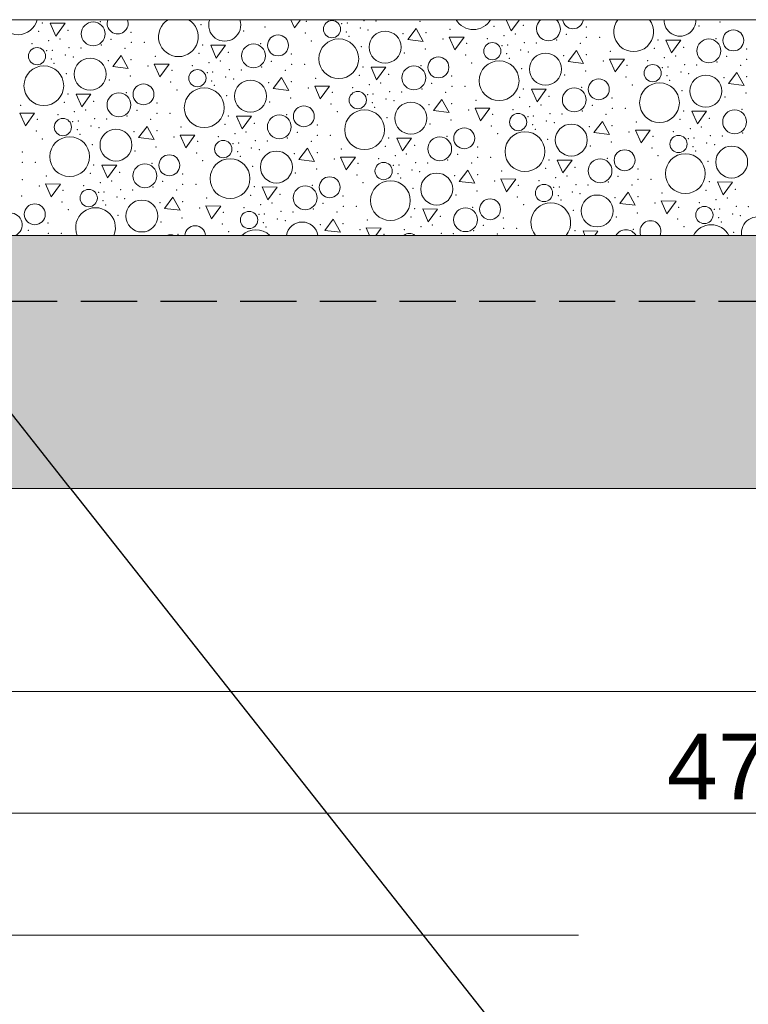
# Model space of a CAD drawing. Header units: millimetres. Extents: x -12989 to 381814, y -50461 to 30884.
# Tile 75 of 111: x 374370 to 375924, y -48361 to -46261. Entities that reach past the tile are written whole.
import ezdxf

# ---------------------------------------------------------------- set-up
doc = ezdxf.new("R2010")
doc.units = ezdxf.units.MM
doc.header["$MEASUREMENT"] = 0
doc.linetypes.add('Krawędzie ukryte', pattern=[170, 120, -50])
doc.linetypes.add('Wipeout_Contour', pattern=[1000, 0, -1000])
for name, color, linetype, lineweight in [('0_Nr_pióra__21', 7, 'Continuous', 25), ('A__STROPY_Nr_pióra__49', 7, 'Continuous', 15), ('A__STROPY_Nr_pióra__69', 7, 'Continuous', 13), ('Nowe_A_OZN_ODNOSNIKI_Nr_pióra__6', 7, 'Continuous', 13), ('Nowe_A_OZN_ODNOSNIKI_Nr_pióra__85', 7, 'Continuous', 13), ('Nowe_A_WYM_Nr_pióra__1', 7, 'Continuous', 13), ('Nowe_A_WYM_Nr_pióra__45', 7, 'Continuous', 15), ('Nowe_A_WYM_Nr_pióra__85', 7, 'Continuous', 13)]:
    doc.layers.add(name, color=color, linetype=linetype, lineweight=lineweight)
doc.layers.add('A__STROPY', color=7, linetype='Continuous')
doc.layers.add('Nowe_A_WYM', color=7, linetype='Continuous')
doc.layers.add('A__STROPY_Nr_pióra__173', color=7, linetype='Continuous', lineweight=5, true_color=0x6a6a6a)
doc.layers.add('A__STROPY_Nr_pióra__178', color=7, linetype='Continuous', lineweight=5, true_color=0x6a6a6a)
doc.styles.add('STYL_AUTOMATYCZNY_4', font='arial.ttf')
doc.dimstyles.new('STYL_AUTOMATYCZNY__1', dxfattribs={"dimtxt": 139.999998, "dimasz": 57, "dimexe": 0.18, "dimexo": 0.0625, "dimgap": 0, "dimtad": 1, "dimtih": 1, "dimtoh": 1, "dimdec": 0, "dimlfac": 0.1, "dimzin": 0, "dimdsep": 46, "dimtxsty": 'STYL_AUTOMATYCZNY_4', "dimblk": 'ARROWHEAD_6', "dimblk1": 'ARROWHEAD_6', "dimblk2": 'ARROWHEAD_6', "dimcen": 0.09, "dimse1": 1, "dimse2": 1, "dimclrd": 7, "dimclre": 7, "dimclrt": 7, "dimadec": 0, "dimazin": 0, "dimtfac": 1, "dimtdec": 4, "dimtmove": 0, "dimatfit": 3, "dimfxl": 0, "dimtolj": 1, "dimtzin": 0, "dimarcsym": 0})
doc.dimstyles.new('STYL_AUTOMATYCZNY__2', dxfattribs={"dimtxt": 139.999998, "dimasz": 57, "dimexe": 0.18, "dimexo": 0.0625, "dimgap": 0, "dimtad": 1, "dimdec": 0, "dimlfac": 0.1, "dimzin": 0, "dimdsep": 46, "dimtxsty": 'STYL_AUTOMATYCZNY_4', "dimblk": 'ARROWHEAD_6', "dimblk1": 'ARROWHEAD_6', "dimblk2": 'ARROWHEAD_6', "dimcen": 0.09, "dimse1": 1, "dimse2": 1, "dimclrd": 7, "dimclre": 7, "dimclrt": 7, "dimadec": 0, "dimazin": 0, "dimtfac": 1, "dimtdec": 4, "dimtmove": 0, "dimatfit": 3, "dimfxl": 0, "dimtolj": 1, "dimtzin": 0, "dimarcsym": 0})
doc.dimstyles.new('STYL_AUTOMATYCZNY__3', dxfattribs={"dimtxt": 0.18, "dimasz": 91.2, "dimexe": 0.18, "dimexo": 0.0625, "dimgap": 0, "dimtad": 0, "dimtih": 1, "dimtoh": 1, "dimdec": 4, "dimzin": 0, "dimdsep": 46, "dimcen": 0.09, "dimadec": 0, "dimazin": 0, "dimtfac": 1, "dimtdec": 4, "dimtmove": 0, "dimatfit": 3, "dimldrblk": 'ARROWHEAD_5', "dimfxl": 0, "dimtolj": 1, "dimtzin": 0, "dimarcsym": 0})

# ---------------------------------------------------------------- blocks, each defined once
blk = doc.blocks.new('*X105', base_point=(363535.4, -45960.6))
at = {"layer": 'A__STROPY_Nr_pióra__178', "color": 251, "linetype": 'Continuous', "lineweight": 5, "true_color": 0x6a6a6a}
for p, q in [((374948.5, -46260.6), (374956.2, -46278.3)), ((374956.2, -46278.3), (374969, -46260.6)), ((375407.8, -46260.6), (375418.3, -46284.7)), ((375418.3, -46284.7), (375435.8, -46260.6)), ((374435.5, -46268), (374447.4, -46295.4)), ((374467.1, -46268.3), (374435.5, -46268)), ((374447.4, -46295.4), (374467.1, -46268.3)), ((375215.7, -46279.2), (375197.6, -46303)), ((375230.8, -46307), (375215.7, -46279.2)), ((375197.6, -46303), (375230.8, -46307)), ((375286.2, -46297.7), (375298.2, -46325.2)), ((375317.8, -46298), (375286.2, -46297.7)), ((375298.2, -46325.2), (375317.8, -46298)), ((375748.4, -46304.2), (375760.3, -46331.6)), ((375780, -46304.5), (375748.4, -46304.2)), ((375760.3, -46331.6), (375780, -46304.5)), ((374777.5, -46314.9), (374789.4, -46342.3)), ((374809.1, -46315.2), (374777.5, -46314.9)), ((374789.4, -46342.3), (374809.1, -46315.2)), ((374586.8, -46336.8), (374568.6, -46360.6)), ((374601.9, -46364.5), (374586.8, -46336.8)), ((375557.7, -46326.1), (375539.5, -46349.9)), ((375572.8, -46353.8), (375557.7, -46326.1)), ((375628.2, -46344.6), (375640.2, -46372)), ((375659.8, -46344.9), (375628.2, -46344.6)), ((375640.2, -46372), (375659.8, -46344.9)), ((374568.6, -46360.6), (374601.9, -46364.5)), ((374657.3, -46355.3), (374669.3, -46382.8)), ((374688.9, -46355.6), (374657.3, -46355.3)), ((374669.3, -46382.8), (374688.9, -46355.6)), ((375119.5, -46361.7), (375131.4, -46389.2)), ((375151.1, -46362), (375119.5, -46361.7)), ((375131.4, -46389.2), (375151.1, -46362)), ((375539.5, -46349.9), (375572.8, -46353.8)), ((374928.8, -46383.7), (374910.6, -46407.5)), ((374943.9, -46411.4), (374928.8, -46383.7)), ((375899.7, -46372.9), (375881.5, -46396.8)), ((375914.8, -46400.7), (375899.7, -46372.9)), ((374910.6, -46407.5), (374943.9, -46411.4)), ((374999.3, -46402.2), (375011.2, -46429.6)), ((375030.9, -46402.5), (374999.3, -46402.2)), ((375011.2, -46429.6), (375030.9, -46402.5)), ((375461.4, -46408.6), (375473.4, -46436)), ((375493.1, -46408.9), (375461.4, -46408.6)), ((375473.4, -46436), (375493.1, -46408.9)), ((375881.5, -46396.8), (375914.8, -46400.7)), ((374490.5, -46419.3), (374502.5, -46446.7)), ((374522.2, -46419.6), (374490.5, -46419.3)), ((374502.5, -46446.7), (374522.2, -46419.6)), ((375270.7, -46430.5), (375252.6, -46454.3)), ((375285.9, -46458.3), (375270.7, -46430.5)), ((375341.3, -46449), (375353.2, -46476.5)), ((375372.9, -46449.3), (375341.3, -46449)), ((375353.2, -46476.5), (375372.9, -46449.3)), ((374370.4, -46459.7), (374382.3, -46487.2)), ((374402, -46460.1), (374370.4, -46459.7)), ((374382.3, -46487.2), (374402, -46460.1)), ((374832.5, -46466.2), (374844.5, -46493.6)), ((374864.2, -46466.5), (374832.5, -46466.2)), ((374844.5, -46493.6), (374864.2, -46466.5)), ((375252.6, -46454.3), (375285.9, -46458.3)), ((375803.4, -46455.4), (375815.4, -46482.9)), ((375835.1, -46455.7), (375803.4, -46455.4)), ((375815.4, -46482.9), (375835.1, -46455.7)), ((374641.8, -46488.1), (374623.7, -46511.9)), ((374657, -46515.8), (374641.8, -46488.1)), ((375612.7, -46477.4), (375594.6, -46501.2)), ((375627.9, -46505.1), (375612.7, -46477.4)), ((374623.7, -46511.9), (374657, -46515.8)), ((374712.4, -46506.6), (374724.3, -46534)), ((374744, -46506.9), (374712.4, -46506.6)), ((374724.3, -46534), (374744, -46506.9)), ((375174.5, -46513), (375186.5, -46540.5)), ((375206.1, -46513.3), (375174.5, -46513)), ((375186.5, -46540.5), (375206.1, -46513.3)), ((375594.6, -46501.2), (375627.9, -46505.1)), ((375683.3, -46495.9), (375695.2, -46523.3)), ((375714.9, -46496.2), (375683.3, -46495.9)), ((375695.2, -46523.3), (375714.9, -46496.2)), ((374983.8, -46534.9), (374965.7, -46558.8)), ((374999, -46562.7), (374983.8, -46534.9)), ((375054.4, -46553.5), (375066.3, -46580.9)), ((375086, -46553.8), (375054.4, -46553.5)), ((375066.3, -46580.9), (375086, -46553.8)), ((374545.6, -46570.6), (374557.6, -46598)), ((374577.2, -46570.9), (374545.6, -46570.6)), ((374557.6, -46598), (374577.2, -46570.9)), ((374965.7, -46558.8), (374999, -46562.7)), ((375516.5, -46559.9), (375528.5, -46587.3)), ((375548.1, -46560.2), (375516.5, -46559.9)), ((375528.5, -46587.3), (375548.1, -46560.2)), ((375325.8, -46581.8), (375307.7, -46605.6)), ((375341, -46609.6), (375325.8, -46581.8)), ((374425.5, -46611), (374437.4, -46638.5)), ((374457.1, -46611.3), (374425.5, -46611)), ((374437.4, -46638.5), (374457.1, -46611.3)), ((374887.6, -46617.4), (374899.5, -46644.9)), ((374919.2, -46617.8), (374887.6, -46617.4)), ((374899.5, -46644.9), (374919.2, -46617.8)), ((375307.7, -46605.6), (375341, -46609.6)), ((375396.4, -46600.3), (375408.3, -46627.8)), ((375428, -46600.6), (375396.4, -46600.3)), ((375408.3, -46627.8), (375428, -46600.6)), ((375858.5, -46606.7), (375870.4, -46634.2)), ((375890.1, -46607), (375858.5, -46606.7)), ((375870.4, -46634.2), (375890.1, -46607)), ((374696.9, -46639.4), (374678.8, -46663.2)), ((374712.1, -46667.1), (374696.9, -46639.4)), ((375667.8, -46628.7), (375649.7, -46652.5)), ((375683, -46656.4), (375667.8, -46628.7)), ((374767.4, -46657.9), (374779.4, -46685.3)), ((374799.1, -46658.2), (374767.4, -46657.9)), ((374779.4, -46685.3), (374799.1, -46658.2)), ((375649.7, -46652.5), (375683, -46656.4)), ((375738.3, -46647.2), (375750.3, -46674.6)), ((375770, -46647.5), (375738.3, -46647.2)), ((375750.3, -46674.6), (375770, -46647.5)), ((374678.8, -46663.2), (374712.1, -46667.1)), ((375229.6, -46664.3), (375241.5, -46691.7)), ((375261.2, -46664.6), (375229.6, -46664.3)), ((375241.5, -46691.7), (375261.2, -46664.6)), ((375038.9, -46686.2), (375020.8, -46710)), ((375054, -46714), (375038.9, -46686.2)), ((375020.8, -46710), (375054, -46714)), ((375109.4, -46704.8), (375116.3, -46720.6)), ((375141.1, -46705.1), (375109.4, -46704.8)), ((375129.8, -46720.6), (375141.1, -46705.1)), ((375571.6, -46711.2), (375575.7, -46720.6)), ((375603.2, -46711.5), (375571.6, -46711.2)), ((375596.6, -46720.6), (375603.2, -46711.5))]:
    blk.add_line(p, q, dxfattribs=at)
for centre, radius in [((375036.2, -46280.8), 18.4), ((374526.9, -46290.9), 25.4), ((375892, -46304.7), 22.3), ((374921.1, -46315.4), 22.3), ((375050.7, -46343.9), 42.4), ((375149.4, -46319.2), 34.1), ((375839.8, -46327.1), 25.4), ((374407.2, -46338.4), 18.4), ((374868.9, -46337.8), 25.4), ((375378.1, -46327.7), 18.4), ((374520.5, -46376.8), 34.1), ((375263.1, -46362.3), 22.3), ((375491.4, -46366), 34.1), ((374421.7, -46401.4), 42.4), ((374749.2, -46385.3), 18.4), ((375210.8, -46384.7), 25.4), ((375392.6, -46390.7), 42.4), ((375720.1, -46374.6), 18.4), ((375605.1, -46409.1), 22.3), ((375833.4, -46412.9), 34.1), ((374634.2, -46419.8), 22.3), ((374763.7, -46448.3), 42.4), ((374862.5, -46423.6), 34.1), ((375552.8, -46431.5), 25.4), ((375734.6, -46437.6), 42.4), ((374581.9, -46442.2), 25.4), ((375091.2, -46432.1), 18.4), ((374976.2, -46466.7), 22.3), ((375204.5, -46470.5), 34.1), ((374462.3, -46489.7), 18.4), ((374923.9, -46489.1), 25.4), ((375105.7, -46495.2), 42.4), ((375433.2, -46479), 18.4), ((375894.8, -46478.4), 25.4), ((374575.6, -46528), 34.1), ((375318.2, -46513.6), 22.3), ((375546.5, -46517.3), 34.1), ((374476.8, -46552.7), 42.4), ((375265.9, -46535.9), 25.4), ((375447.7, -46542), 42.4), ((375775.2, -46525.8), 18.4), ((374804.3, -46536.6), 18.4), ((375888.5, -46564.2), 34.1), ((374689.3, -46571.1), 22.3), ((374917.6, -46574.9), 34.1), ((375660.2, -46560.4), 22.3), ((375789.7, -46588.9), 42.4), ((374637, -46593.5), 25.4), ((374818.8, -46599.6), 42.4), ((375146.3, -46583.4), 18.4), ((375607.9, -46582.8), 25.4), ((375031.3, -46618), 22.3), ((375259.5, -46621.8), 34.1), ((374979, -46640.4), 25.4), ((375160.8, -46646.5), 42.4), ((375488.3, -46630.3), 18.4), ((374517.4, -46641), 18.4), ((375601.5, -46668.6), 34.1), ((374402.4, -46675.6), 22.3), ((374630.6, -46679.3), 34.1), ((375321, -46687.2), 25.4), ((375373.3, -46664.9), 22.3), ((375830.3, -46677.1), 18.4), ((374859.4, -46687.8), 18.4)]:
    blk.add_circle(centre, radius, dxfattribs=at)
for centre, radius, start, end in [((374366.7, -46250.2), 42.4, 194.2371, 345.7629), ((374579.2, -46268.6), 22.3, 159.099, 20.901), ((374708.7, -46297), 42.4, 120.9055, 59.0945), ((374807.4, -46272.3), 34.1, 159.9, 20.1), ((375337.6, -46239.4), 42.4, 209.8874, 330.1126), ((375497.8, -46280.2), 25.4, 129.4724, 50.5276), ((375550.1, -46257.8), 22.3, 187.0882, 352.9118), ((375679.6, -46286.3), 42.4, 142.7241, 37.2759), ((375778.3, -46261.6), 34.1, 178.2937, 1.7063), ((374531.9, -46704), 42.4, 337.0259, 202.9741), ((375502.8, -46693.3), 42.4, 320.0083, 219.9917), ((374350.1, -46698), 25.4, 297.1194, 242.8806), ((375943.5, -46715.5), 34.1, 351.3846, 188.6154), ((374744.4, -46722.4), 22.3, 4.7066, 175.2934), ((374972.6, -46726.2), 34.1, 9.444, 170.556), ((375715.3, -46711.7), 22.3, 336.5407, 203.4593), ((375844.8, -46740.2), 42.4, 27.4694, 152.5306), ((374692.1, -46744.8), 25.4, 72.1988, 107.8012), ((374873.9, -46750.9), 42.4, 45.5316, 134.4684), ((375201.3, -46734.7), 18.4, 50.1079, 129.8921), ((375663, -46734.1), 25.4, 32.0732, 147.9268)]:
    blk.add_arc(centre, radius, start, end, dxfattribs=at)
for p in [(375104.2, -46262.6), (374418.2, -46267.6), (374473.3, -46283.6), (374473.3, -46283.6), (374542.4, -46264.6), (374756.7, -46271.1), (374893, -46276.3), (374981.6, -46264.2), (375057.1, -46269), (375068.9, -46268), (375096.4, -46278.4), (375113.2, -46282.3), (375129.8, -46263.4), (375223.7, -46263.9), (375288.1, -46281), (375381.5, -46274.7), (375444.2, -46272.9), (375444.2, -46272.9), (375578.5, -46276.5), (375819.1, -46274.2), (375863.9, -46265.6), (374410.6, -46285.4), (374456, -46301.9), (374565.1, -46302.7), (374607.6, -46287.2), (374848.2, -46285), (374979.2, -46289.2), (375066.9, -46286.6), (375072.5, -46296), (375187.9, -46290.5), (375236.5, -46288.5), (375272.8, -46301.7), (375367.4, -46301.1), (375402.9, -46294.9), (375426.9, -46291.2), (375515, -46303.9), (375536, -46292), (375578.8, -46298.4), (375606.7, -46298.4), (375731.1, -46303.7), (375855.2, -46300.8), (374396.5, -46311.8), (374432, -46305.6), (374440, -46325.6), (374475.3, -46320.2), (374500.9, -46321), (374544.2, -46314.6), (374594.7, -46321.5), (374608, -46309.1), (374635.8, -46309.1), (374760.2, -46314.4), (374884.3, -46311.5), (374992.4, -46305.8), (375098.7, -46318), (375235, -46323.2), (375323.6, -46311.1), (375399, -46315.8), (375410.9, -46314.9), (375438.4, -46325.2), (375446.2, -46309.5), (375471.8, -46310.3), (375565.6, -46310.8), (375723.5, -46321.6), (375786.1, -46319.7), (375786.1, -46319.7), (375920.5, -46323.4), (374428.1, -46326.5), (374437.9, -46344.1), (374467.5, -46335.9), (374484.3, -46339.9), (374607.6, -46346.1), (374659.2, -46338.6), (374752.6, -46332.3), (374815.2, -46330.4), (374815.2, -46330.4), (374949.6, -46334.1), (375190.2, -46331.8), (375321.2, -46336.1), (375408.8, -46333.4), (375414.4, -46342.8), (375455.2, -46329.2), (375529.9, -46337.3), (375578.5, -46335.4), (375630.1, -46327.8), (375744.9, -46341.7), (375768.9, -46338.1), (375878, -46338.8), (375920.8, -46345.3), (374443.5, -46353.5), (374559, -46348), (374643.9, -46359.3), (374738.5, -46358.6), (374774, -46352.4), (374798, -46348.8), (374817.3, -46367.1), (374842.9, -46367.9), (374886.1, -46361.5), (374907.1, -46349.6), (374949.9, -46356), (374977.8, -46356), (375102.2, -46361.3), (375226.3, -46358.3), (375334.4, -46352.7), (375440.7, -46364.8), (375614.8, -46348.6), (375665.6, -46357.9), (375709.4, -46347.9), (375741, -46362.7), (375752.8, -46361.8), (375788.2, -46356.3), (375813.8, -46357.2), (375857, -46350.8), (375907.6, -46357.7), (374469.8, -46375.5), (374606.1, -46380.7), (374694.7, -46368.6), (374770.1, -46373.4), (374782, -46372.5), (374809.4, -46382.8), (374826.2, -46386.8), (374936.7, -46368.4), (375001.2, -46385.4), (375094.6, -46379.1), (375157.2, -46377.3), (375157.2, -46377.3), (375291.6, -46381), (375532.1, -46378.7), (375577, -46370), (375663.2, -46383), (375750.8, -46380.3), (375780.3, -46372.1), (375797.1, -46376), (375871.9, -46384.2), (375920.5, -46382.2), (374561.2, -46389.4), (374692.3, -46393.7), (374779.9, -46391), (374785.5, -46400.4), (374901, -46394.9), (374949.6, -46392.9), (374985.9, -46406.1), (375080.5, -46405.5), (375116, -46399.3), (375140, -46395.6), (375228.1, -46408.3), (375249.1, -46396.4), (375291.9, -46402.8), (375319.8, -46402.8), (375444.2, -46408.2), (375568.3, -46405.2), (375676.4, -46399.6), (375756.4, -46389.7), (374473.3, -46418.9), (374597.4, -46415.9), (374705.5, -46410.3), (374811.8, -46422.4), (374948.1, -46427.6), (375036.6, -46415.5), (375112.1, -46420.2), (375123.9, -46419.3), (375151.4, -46429.7), (375159.3, -46413.9), (375184.9, -46414.7), (375278.7, -46415.2), (375436.6, -46426), (375499.2, -46424.1), (375499.2, -46424.1), (375633.5, -46427.8), (375782.7, -46411.7), (375874.1, -46425.5), (375919, -46416.9), (374372.2, -46443), (374465.7, -46436.7), (374528.3, -46434.9), (374528.3, -46434.9), (374662.7, -46438.5), (374903.2, -46436.2), (375034.3, -46440.5), (375121.9, -46437.9), (375127.5, -46447.3), (375168.2, -46433.6), (375242.9, -46441.7), (375291.6, -46439.8), (375343.1, -46432.3), (375458, -46446.2), (375482, -46442.5), (375591.1, -46443.3), (375633.9, -46449.7), (375661.8, -46449.7), (374451.6, -46463.1), (374487.1, -46456.9), (374511.1, -46453.2), (374530.4, -46471.5), (374556, -46472.3), (374599.2, -46465.9), (374620.2, -46454), (374649.8, -46472.8), (374663, -46460.4), (374690.9, -46460.4), (374815.3, -46465.7), (374939.4, -46462.8), (375047.5, -46457.1), (375153.8, -46469.3), (375327.9, -46453), (375378.6, -46462.4), (375422.5, -46452.3), (375454.1, -46467.1), (375465.9, -46466.2), (375501.3, -46460.8), (375526.9, -46461.6), (375570.1, -46455.2), (375620.7, -46462.1), (375778.6, -46472.9), (375786.1, -46455), (375841.2, -46471), (375841.2, -46471), (375910.3, -46452), (374407.7, -46473.1), (374483.2, -46477.8), (374495, -46476.9), (374522.5, -46487.2), (374539.3, -46491.2), (374714.2, -46489.8), (374807.7, -46483.6), (374870.3, -46481.7), (374870.3, -46481.7), (375004.6, -46485.4), (375245.2, -46483.1), (375290.1, -46474.5), (375376.3, -46487.4), (375463.9, -46484.7), (375493.4, -46476.5), (375510.2, -46480.5), (375584.9, -46488.6), (375633.6, -46486.7), (375685.1, -46479.1), (375800, -46493), (375824, -46489.4), (374405.4, -46498.1), (374418.6, -46514.7), (374493, -46495.4), (374498.6, -46504.8), (374614, -46499.3), (374662.7, -46497.4), (374699, -46510.6), (374793.5, -46509.9), (374829.1, -46503.7), (374853.1, -46500.1), (374941.2, -46512.8), (374962.2, -46500.8), (375005, -46507.3), (375032.8, -46507.3), (375157.2, -46512.6), (375281.4, -46509.6), (375389.5, -46504), (375469.5, -46494.1), (375669.9, -46499.9), (375720.6, -46509.2), (375764.4, -46499.2), (375796.1, -46514), (375807.9, -46513), (375843.3, -46507.6), (375868.9, -46508.4), (375912.1, -46502.1), (374524.9, -46526.8), (374661.2, -46532), (374749.7, -46519.9), (374825.2, -46524.7), (374837, -46523.8), (374864.5, -46534.1), (374872.4, -46518.3), (374898, -46519.2), (374991.8, -46519.7), (375149.7, -46530.4), (375212.3, -46528.6), (375212.3, -46528.6), (375346.6, -46532.3), (375495.8, -46516.1), (375587.2, -46530), (375632.1, -46521.3), (375718.3, -46534.2), (375805.9, -46531.6), (375835.4, -46523.4), (375852.2, -46527.3), (374375.7, -46543), (374616.3, -46540.7), (374747.4, -46545), (374835, -46542.3), (374840.6, -46551.7), (374881.3, -46538), (374956, -46546.2), (375004.7, -46544.2), (375056.2, -46536.7), (375135.5, -46556.8), (375171.1, -46550.6), (375195, -46546.9), (375304.2, -46547.7), (375347, -46554.1), (375374.8, -46554.1), (375623.4, -46556.5), (375731.5, -46550.9), (375811.5, -46541), (374376.1, -46564.8), (374403.9, -46564.8), (374528.3, -46570.2), (374652.5, -46567.2), (374760.6, -46561.6), (374866.8, -46573.7), (375041, -46557.4), (375091.7, -46566.8), (375167.2, -46571.5), (375179, -46570.6), (375214.4, -46565.2), (375240, -46566), (375283.2, -46559.6), (375333.8, -46566.5), (375491.7, -46577.3), (375499.2, -46559.5), (375554.3, -46575.4), (375554.3, -46575.4), (375837.7, -46563), (374427.3, -46594.3), (374520.8, -46588), (374583.4, -46586.1), (374583.4, -46586.1), (374717.7, -46589.8), (374958.3, -46587.5), (375003.2, -46578.9), (375089.4, -46591.8), (375177, -46589.2), (375182.6, -46598.5), (375206.5, -46581), (375223.3, -46584.9), (375298, -46593), (375346.7, -46591.1), (375398.2, -46583.6), (375513.1, -46597.4), (375537, -46593.8), (375646.1, -46594.6), (375688.6, -46579.1), (374375.8, -46601.8), (374412.1, -46615), (374506.6, -46614.3), (374542.2, -46608.2), (374566.1, -46604.5), (374654.3, -46617.2), (374675.3, -46605.3), (374718.1, -46611.7), (374745.9, -46611.7), (374870.3, -46617), (374994.5, -46614), (375102.6, -46608.4), (375383, -46604.3), (375433.7, -46613.7), (375477.5, -46603.6), (375509.2, -46618.4), (375521, -46617.5), (375556.3, -46612.1), (375581.9, -46612.9), (375625.2, -46606.5), (375675.8, -46613.4), (375689, -46601), (375716.8, -46601), (375841.2, -46606.3), (374374.2, -46636.5), (374462.8, -46624.4), (374538.3, -46629.1), (374550.1, -46628.2), (374577.6, -46638.5), (374585.4, -46622.8), (374611, -46623.6), (374704.9, -46624.1), (374862.8, -46634.9), (374925.4, -46633), (374925.4, -46633), (375059.7, -46636.7), (375208.8, -46620.6), (375300.3, -46634.4), (375345.1, -46625.7), (375431.4, -46638.7), (375519, -46636), (375548.5, -46627.8), (375565.3, -46631.8), (375640, -46639.9), (375688.6, -46637.9), (375740.2, -46630.4), (375833.7, -46624.2), (375879, -46640.6), (375896.3, -46622.3), (375896.3, -46622.3), (374460.5, -46649.4), (374548.1, -46646.7), (374553.7, -46656.1), (374594.4, -46642.5), (374669.1, -46650.6), (374717.7, -46648.7), (374754.1, -46661.9), (374769.3, -46641.1), (374848.6, -46661.2), (374884.1, -46655), (374908.1, -46651.4), (375017.2, -46652.1), (375060.1, -46658.5), (375087.9, -46658.5), (375336.5, -46660.9), (375444.6, -46655.3), (375524.6, -46645.4), (375725, -46651.2), (375775.7, -46660.5), (375819.5, -46650.5), (375855, -46644.3), (375898.3, -46658.9), (375923.9, -46659.7), (374473.7, -46666), (374579.9, -46678.1), (374804.8, -46671.2), (374880.3, -46676), (374892.1, -46675.1), (374927.4, -46669.6), (374953, -46670.4), (374996.3, -46664.1), (375046.9, -46670.9), (375204.7, -46681.7), (375212.3, -46663.9), (375267.4, -46679.9), (375267.4, -46679.9), (375550.8, -46667.4), (375642.3, -46681.3), (375687.1, -46672.6), (375851.2, -46665.3), (375861, -46682.9), (375863, -46664.3), (375890.5, -46674.7), (375907.3, -46678.6), (374430.8, -46694.3), (374671.4, -46692), (374716.2, -46683.3), (374802.4, -46696.2), (374890.1, -46693.6), (374895.7, -46703), (374919.6, -46685.4), (374936.4, -46689.3), (375011.1, -46697.5), (375059.7, -46695.5), (375111.3, -46688), (375226.1, -46701.9), (375250.1, -46698.2), (375359.2, -46699), (375401.7, -46683.5), (375773.3, -46685.5), (375786.5, -46702.1), (375866.6, -46692.3), (374388.3, -46709.7), (374431.2, -46716.1), (374459, -46716.1), (374707.6, -46718.5), (374815.6, -46712.9), (375096.1, -46708.7), (375146.8, -46718.1), (375190.6, -46708.1), (375269.4, -46716.5), (375295, -46717.3), (375338.3, -46710.9), (375388.9, -46717.8), (375402.1, -46705.4), (375429.9, -46705.4), (375554.3, -46710.7), (375678.5, -46707.8), (375892.8, -46714.3)]:
    blk.add_point(p, dxfattribs=at)
blk = doc.blocks.new('ElemPrzekroju_87_1', base_point=(363535.4, -45960.6))
at = {"color": 254, "linetype": 'Wipeout_Contour', "lineweight": 0, "ltscale": 1496013.813862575}
blk.add_wipeout([(363818.5, -46720.6), (363818.5, -47260.6), (378258.5, -47260.6), (378258.5, -46720.6)], dxfattribs=at).dxf.layer = 'A__STROPY'
at = {"layer": 'A__STROPY_Nr_pióra__173', "linetype": 'Continuous', "lineweight": 5, "true_color": 0x6a6a6a}
h = blk.add_hatch(dxfattribs=at)
h.set_pattern_fill('Grunt_0001', color=251, style=0, pattern_type=2)
h.set_pattern_definition([(45, (363535.4, -45960.59), (-95.4594, 95.4594), []), (45, (363503.58, -45928.77), (-190.919, 190.919), []), (45, (363471.76, -45896.95), (-190.919, 190.919), []), (135, (363439.945, -45865.132), (31.8198, 31.8198), [135, -135])])
h.paths.add_polyline_path([(363818.5, -46720.6), (363818.5, -47260.6), (378258.5, -47260.6), (378258.5, -46720.6)])
at = {"layer": 'A__STROPY_Nr_pióra__69', "color": 7, "linetype": 'Continuous', "lineweight": 13}
blk.add_line((378258.5, -47260.6), (363818.5, -47260.6), dxfattribs=at)
at = {"color": 254, "linetype": 'Wipeout_Contour', "lineweight": 0, "ltscale": 1495763.64850737}
blk.add_wipeout([(363818.5, -46720.6), (378258.5, -46720.6), (378258.5, -46260.6), (363818.5, -46260.6)], dxfattribs=at).dxf.layer = 'A__STROPY'
at = {"layer": 'A__STROPY_Nr_pióra__49', "color": 7, "linetype": 'Continuous', "lineweight": 15}
for p, q in [((378258.5, -46260.6), (363818.5, -46260.6)), ((378258.5, -46720.6), (363818.5, -46720.6))]:
    blk.add_line(p, q, dxfattribs=at)
at = {"layer": 'A__STROPY', "lineweight": 0}
blk.add_blockref('*X105', (363535.4, -45960.6), dxfattribs=at)
blk = doc.blocks.new('*D178', base_point=(363535.4, -45960.6))
at = {"layer": 'Nowe_A_WYM_Nr_pióra__45', "color": 7, "linetype": 'Continuous', "lineweight": 15}
for p, q in [((363668.5, -47663.2), (363608.5, -47723.2)), ((363848.5, -47663.2), (363788.5, -47723.2))]:
    blk.add_line(p, q, dxfattribs=at)
at = {"layer": 'Nowe_A_WYM_Nr_pióra__85', "color": 7, "linetype": 'Continuous', "lineweight": 13}
for p, q in [((363638.5, -47749.5), (363638.5, -47637)), ((363818.5, -47749.5), (363818.5, -47637)), ((363538.5, -47693.2), (363638.5, -47693.2)), ((363638.5, -47693.2), (363818.5, -47693.2)), ((363818.5, -47693.2), (378258.5, -47693.2))]:
    blk.add_line(p, q, dxfattribs=at)
blk = doc.blocks.new('ARROWHEAD_6')
at = {"color": 0, "linetype": 'Continuous', "lineweight": 0}
for p, q in [((-0.5, -0.5), (0.5, 0.5)), ((0, 0), (-1, 0))]:
    blk.add_line(p, q, dxfattribs=at)
blk = doc.blocks.new('*D179', base_point=(363535.4, -45960.6))
at = {"layer": 'Nowe_A_WYM_Nr_pióra__45', "color": 7, "linetype": 'Continuous', "lineweight": 15}
for p, q in [((363848.5, -47663.2), (363788.5, -47723.2)), ((378288.5, -47663.2), (378228.5, -47723.2))]:
    blk.add_line(p, q, dxfattribs=at)
at = {"layer": 'Nowe_A_WYM_Nr_pióra__85', "color": 7, "linetype": 'Continuous', "lineweight": 13}
for p, q in [((378258.5, -47749.5), (378258.5, -47637)), ((363818.5, -47693.2), (378258.5, -47693.2))]:
    blk.add_line(p, q, dxfattribs=at)
at = {"layer": 'Nowe_A_WYM_Nr_pióra__1', "color": 7, "lineweight": 13, "char_height": 140, "attachment_point": 7, "style": 'STYL_AUTOMATYCZNY_4'}
for s, insert in [('\\A1;{\\pql;\\fArial|b0|i0|c238|p0;\\W1.000000;10}', (378014.9, -47665.2)), ('\\A1;{\\pql;\\fArial|b0|i0|c238|p0;\\W1.000000;18}', (363848.5, -47665.2)), ('\\A1;{\\pql;\\fArial|b0|i0|c238|p0;\\W1.000000;1\xa0444}', (370798.3, -47665.2))]:
    blk.add_mtext(s, dxfattribs=dict(at, insert=insert))
blk = doc.blocks.new('*D184', base_point=(363535.4, -45960.6))
at = {"layer": 'Nowe_A_WYM_Nr_pióra__45', "color": 7, "linetype": 'Continuous', "lineweight": 15}
for p, q in [((373565.4, -47923.2), (373505.4, -47983.2)), ((378255.4, -47983.2), (378315.4, -47923.2))]:
    blk.add_line(p, q, dxfattribs=at)
at = {"layer": 'Nowe_A_WYM_Nr_pióra__85', "color": 7, "linetype": 'Continuous', "lineweight": 13}
for p, q in [((373535.4, -48009.5), (373535.4, -47897)), ((378285.4, -48009.5), (378285.4, -47897)), ((373535.4, -47953.2), (378285.4, -47953.2)), ((378285.4, -47953.2), (378330.4, -47953.2))]:
    blk.add_line(p, q, dxfattribs=at)
at = {"layer": 'Nowe_A_WYM_Nr_pióra__1', "color": 7, "lineweight": 13, "insert": (375750.2, -47925.2), "char_height": 140, "attachment_point": 7, "style": 'STYL_AUTOMATYCZNY_4'}
blk.add_mtext('\\A1;{\\pql;\\fArial|b0|i0|c238|p0;\\W1.000000;475}', dxfattribs=at)
blk = doc.blocks.new('*D185', base_point=(363535.4, -45960.6))
at = {"layer": 'Nowe_A_WYM_Nr_pióra__45', "color": 7, "linetype": 'Continuous', "lineweight": 15}
for p, q in [((363568.5, -48183.2), (363508.5, -48243.2)), ((378327.4, -48243.2), (378387.4, -48183.2))]:
    blk.add_line(p, q, dxfattribs=at)
at = {"layer": 'Nowe_A_WYM_Nr_pióra__85', "color": 7, "linetype": 'Continuous', "lineweight": 13}
for p, q in [((363538.5, -48269.5), (363538.5, -48157)), ((378357.4, -48269.5), (378357.4, -48157)), ((363493.5, -48213.2), (363538.5, -48213.2)), ((363538.5, -48213.2), (378357.4, -48213.2)), ((378357.4, -48213.2), (378402.4, -48213.2))]:
    blk.add_line(p, q, dxfattribs=at)
at = {"layer": 'Nowe_A_WYM_Nr_pióra__1', "color": 7, "lineweight": 13, "insert": (370707.7, -48185.2), "char_height": 140, "attachment_point": 7, "style": 'STYL_AUTOMATYCZNY_4'}
blk.add_mtext('\\A1;{\\pql;\\fArial|b0|i0|c238|p0;\\W1.000000;1\xa0482}', dxfattribs=at)
blk = doc.blocks.new('ARROWHEAD_5')
at = {"linetype": 'Continuous', "lineweight": 0}
blk.add_hatch(color=0, dxfattribs=at).paths.add_polyline_path([(-1, 0.2679), (0, 0), (-1, -0.2679)])
at = {"color": 0, "linetype": 'Continuous', "lineweight": 0}
blk.add_line((0, 0), (-1, 0), dxfattribs=at)
blk = doc.blocks.new('*D227', base_point=(363535.4, -45960.6))
at = {"layer": 'Nowe_A_WYM_Nr_pióra__45', "color": 7, "linetype": 'Continuous', "lineweight": 15}
for p, q in [((371350.9, -45930.6), (371410.9, -45990.6)), ((371350.9, -47230.6), (371410.9, -47290.6))]:
    blk.add_line(p, q, dxfattribs=at)
at = {"layer": 'Nowe_A_WYM_Nr_pióra__85', "color": 7, "linetype": 'Continuous', "lineweight": 13}
for p, q in [((371437.2, -45960.6), (371324.7, -45960.6)), ((371380.9, -47260.6), (371380.9, -45960.6)), ((371437.2, -47260.6), (371324.7, -47260.6)), ((371380.9, -47305.6), (371380.9, -47260.6))]:
    blk.add_line(p, q, dxfattribs=at)
at = {"layer": 'Nowe_A_WYM_Nr_pióra__1', "color": 7, "lineweight": 13, "insert": (371352.9, -46770.8), "char_height": 140, "attachment_point": 7, "rotation": 90, "style": 'STYL_AUTOMATYCZNY_4'}
blk.add_mtext('\\A1;{\\pql;\\fArial|b0|i0|c238|p0;\\W1.000000;130}', dxfattribs=at)

msp = doc.modelspace()

# ---------------------------------------------------------------- block references
at = {"layer": 'A__STROPY', "lineweight": 0}
msp.add_blockref('ElemPrzekroju_87_1', (363535.4, -45960.6), dxfattribs=at)

# ---------------------------------------------------------------- dimensions: what is measured, and where the dimension line sits
at = {"layer": 'Nowe_A_WYM', "color": 7, "linetype": 'Continuous', "lineweight": 13}
dim = msp.add_linear_dim(base=(378285.4, -47953.2), p1=(373535.4, -50210.6), p2=(378285.4, -48688.5), dimstyle='STYL_AUTOMATYCZNY__1', dxfattribs=at)
dim.commit()
dim.dimension.update_dxf_attribs({"geometry": '*D184', "text_midpoint": (375910, -47855.2), "dimtype": 160})

# ---------------------------------------------------------------- next in the draw order: linework, layer by layer
at = {"layer": '0_Nr_pióra__21', "color": 7, "linetype": 'Krawędzie ukryte', "lineweight": 25}
msp.add_lwpolyline([(374160.4, -46860.6), (377385.4, -46860.6)], dxfattribs=at)

# ---------------------------------------------------------------- next in the draw order: dimensions: what is measured, and where the dimension line sits
at = {"layer": 'Nowe_A_WYM', "color": 7, "linetype": 'Continuous', "lineweight": 13}
dim = msp.add_linear_dim(base=(371380.9, -45960.6), p1=(381359.7, -47260.6), p2=(381359.7, -45960.6), angle=90, dimstyle='STYL_AUTOMATYCZNY__2', dxfattribs=at)
dim.commit()
dim.dimension.update_dxf_attribs({"geometry": '*D227', "text_midpoint": (371282.9, -46610.9), "dimtype": 160, "text_rotation": 90})
for base, p1, p2, picture, middle in [((363818.5, -47693.2), (363638.5, -46860.6), (363818.5, -46860.6), '*D178', (363955, -47595.2)), ((378258.5, -47693.2), (363818.5, -46860.6), (378258.5, -46860.6), '*D179', (371038.4, -47595.2)), ((378357.4, -48213.2), (363538.5, -47260.6), (378357.4, -47260.6), '*D185', (370947.9, -48115.2))]:
    dim = msp.add_linear_dim(base=base, p1=p1, p2=p2, dimstyle='STYL_AUTOMATYCZNY__1', dxfattribs=at)
    dim.commit()
    dim.dimension.update_dxf_attribs({"geometry": picture, "text_midpoint": middle, "dimtype": 160})

# ---------------------------------------------------------------- next in the draw order: wipeouts: each hides what was drawn before it
at = {"color": 7, "linetype": 'Wipeout_Contour', "lineweight": 13, "ltscale": 1896556.546215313}
msp.add_wipeout([(375562.1, -49218.5), (377049.2, -49218.5), (377049.2, -48203.7), (375562.1, -48203.7)], dxfattribs=at).dxf.layer = 'Nowe_A_OZN_ODNOSNIKI_Nr_pióra__6'

# ---------------------------------------------------------------- next in the draw order: leaders
at = {"layer": 'Nowe_A_OZN_ODNOSNIKI_Nr_pióra__85', "color": 7, "linetype": 'Continuous', "lineweight": 13, "annotation_type": 0, "has_hookline": 1, "hookline_direction": 0, "text_width": 1218.3}
msp.add_leader([(374292.9, -47026.2), (375493.8, -48545.7), (375598.1, -48545.7)], dimstyle='STYL_AUTOMATYCZNY__3', dxfattribs=at)

doc.saveas('drawing.dxf')
